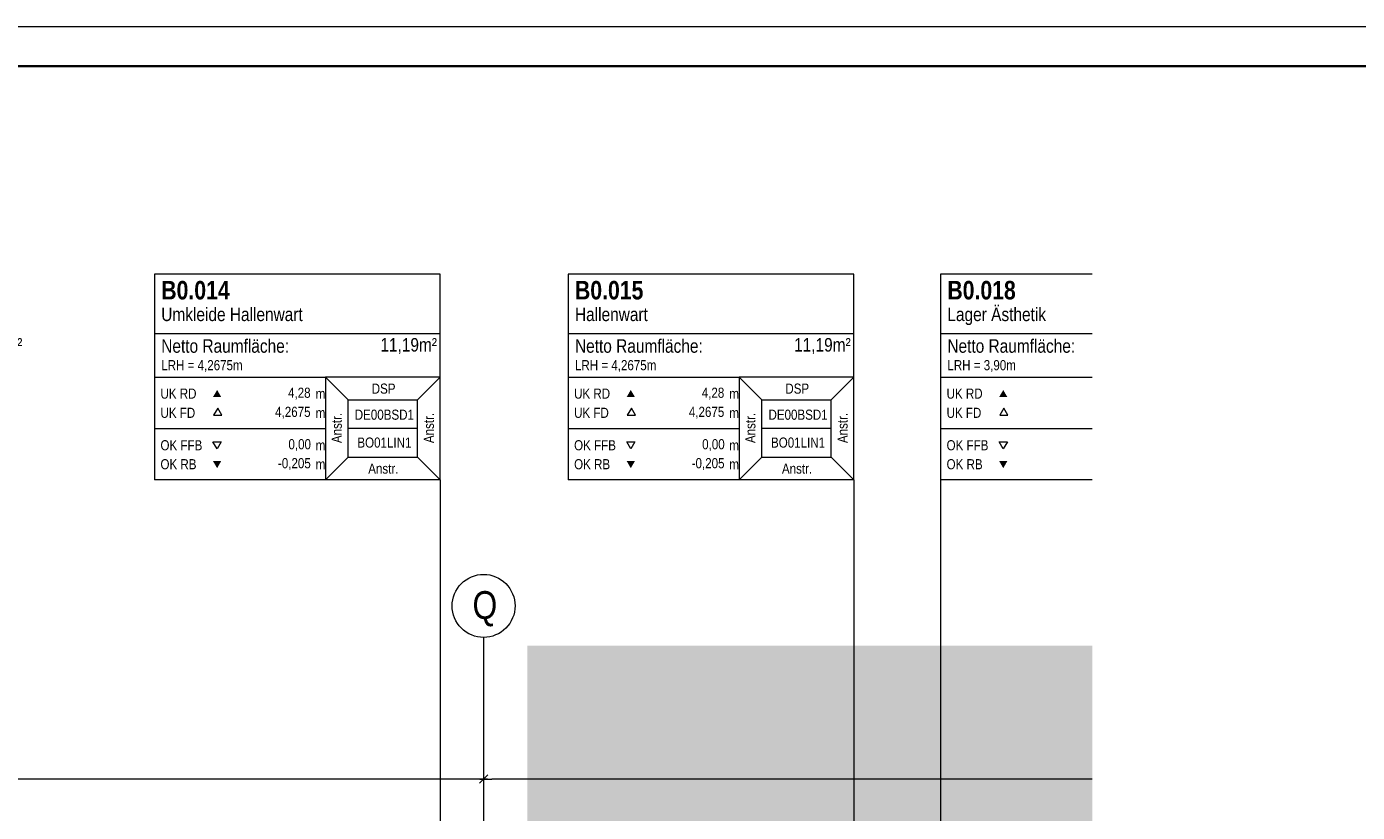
# Model space of a CAD drawing. Extents: x -720 to 300, y 62 to 1162.
# Tile 256 of 256: x -59 to 110, y 1063 to 1162. Entities that reach past the tile are written whole.
import ezdxf
from ezdxf.lldxf.tags import DXFTag

# ---------------------------------------------------------------- set-up
doc = ezdxf.new("R2010")
doc.units = 0
doc.layers.get('0').update_dxf_attribs({"lineweight": 13})
doc.layers.add('70 -71 Achsen- 1 Gebäudeachsen', color=7, linetype='STRICHPUNKT2-A06G93UB8I', lineweight=18)
doc.layers.add('iwb_Plankopf Rahmen', color=7, linetype='Continuous', lineweight=35)
for name, color, linetype, lineweight, true_color in [('70 -75 Raumstempel- 1 Raumstempel', 7, 'Continuous', 25, 0xff6600), ('70 -75 Raumstempel-2 Verweislinie', 7, 'Continuous', 9, 0xff6600), ('70 -76 Bemaßung- 2 Allgemein', 9, 'Continuous', 5, 0x808080), ('iwb_Layout BA_Markierung', 7, 'Continuous', 9, 0xbadcdc)]:
    doc.layers.add(name, color=color, linetype=linetype, lineweight=lineweight, true_color=true_color)
doc.styles.get("Standard").update_dxf_attribs({"font": 'ARIALN.TTF'})
tags = doc.linetypes.add('STRICHPUNKT2-A06G93UB8I', pattern=[12.7, 6.35, -3.175, 0, -3.175]).pattern_tags.tags
tags[10:11] = [DXFTag(74, 4), DXFTag(75, 0), DXFTag(340, '0'), DXFTag(46, 0.0), DXFTag(50, 0.0), DXFTag(44, 0.0), DXFTag(45, 0.0)]
tags[8:9] = [DXFTag(74, 4), DXFTag(75, 0), DXFTag(340, '0'), DXFTag(46, 0.0), DXFTag(50, 0.0), DXFTag(44, 0.0), DXFTag(45, 0.0)]
tags[6:7] = [DXFTag(74, 4), DXFTag(75, 0), DXFTag(340, '0'), DXFTag(46, 0.0), DXFTag(50, 0.0), DXFTag(44, 0.0), DXFTag(45, 0.0)]
tags[4:5] = [DXFTag(74, 4), DXFTag(75, 0), DXFTag(340, '0'), DXFTag(46, 0.0), DXFTag(50, 0.0), DXFTag(44, 0.0), DXFTag(45, 0.0)]

# ---------------------------------------------------------------- blocks, each defined once
blk = doc.blocks.new('Polygon-A06G93U58I')
at = {"color": 0, "linetype": 'ByBlock', "lineweight": -2, "ltscale": 0.13}
blk.add_solid([(4.85, 86.71), (4.69, 1083.81), (76.5, 86.52), (76.5, 1083.81)], dxfattribs=at)
blk = doc.blocks.new('Referenz-A06G93UD8I')
at = {"layer": '70 -71 Achsen- 1 Gebäudeachsen', "color": 0, "linetype": 'Continuous', "lineweight": -2, "ltscale": 0.13}
for p, q in [((-2.74, 1092.38), (-2.38, 1092.55)), ((-2.38, 1092.55), (-2.01, 1092.68)), ((-2.01, 1092.68), (-1.63, 1092.78)), ((-1.63, 1092.78), (-1.25, 1092.83)), ((-1.25, 1092.83), (-0.85, 1092.85)), ((-0.85, 1092.85), (-0.46, 1092.83)), ((-0.46, 1092.83), (-0.07, 1092.78)), ((-0.07, 1092.78), (0.31, 1092.68)), ((0.31, 1092.68), (0.68, 1092.55)), ((0.68, 1092.55), (1.03, 1092.38)), ((-4.55, 1090.38), (-4.38, 1090.74)), ((-4.38, 1090.74), (-4.18, 1091.07)), ((-4.18, 1091.07), (-3.95, 1091.39)), ((-3.95, 1091.39), (-3.68, 1091.68)), ((-3.68, 1091.68), (-3.39, 1091.94)), ((-3.39, 1091.94), (-3.08, 1092.18)), ((-3.08, 1092.18), (-2.74, 1092.38)), ((1.03, 1092.38), (1.37, 1092.18)), ((1.37, 1092.18), (1.68, 1091.94)), ((1.68, 1091.94), (1.98, 1091.68)), ((1.98, 1091.68), (2.24, 1091.39)), ((2.24, 1091.39), (2.47, 1091.07)), ((2.47, 1091.07), (2.67, 1090.74)), ((2.67, 1090.74), (2.84, 1090.38)), ((-4.85, 1088.85), (-4.83, 1089.24)), ((-4.83, 1089.24), (-4.78, 1089.63)), ((-4.78, 1089.63), (-4.68, 1090.01)), ((-4.68, 1090.01), (-4.55, 1090.38)), ((2.84, 1090.38), (2.97, 1090.01)), ((2.97, 1090.01), (3.07, 1089.63)), ((3.07, 1089.63), (3.13, 1089.24)), ((3.13, 1089.24), (3.15, 1088.85)), ((-4.83, 1088.46), (-4.85, 1088.85)), ((-4.78, 1088.07), (-4.83, 1088.46)), ((-4.68, 1087.69), (-4.78, 1088.07)), ((-4.55, 1087.32), (-4.68, 1087.69)), ((-4.38, 1086.97), (-4.55, 1087.32)), ((2.84, 1087.32), (2.67, 1086.97)), ((2.97, 1087.69), (2.84, 1087.32)), ((3.07, 1088.07), (2.97, 1087.69)), ((3.13, 1088.46), (3.07, 1088.07)), ((3.15, 1088.85), (3.13, 1088.46)), ((-4.18, 1086.63), (-4.38, 1086.97)), ((-3.95, 1086.31), (-4.18, 1086.63)), ((-3.68, 1086.02), (-3.95, 1086.31)), ((-3.39, 1085.76), (-3.68, 1086.02)), ((-3.08, 1085.53), (-3.39, 1085.76)), ((1.68, 1085.76), (1.37, 1085.53)), ((1.98, 1086.02), (1.68, 1085.76)), ((2.24, 1086.31), (1.98, 1086.02)), ((2.47, 1086.63), (2.24, 1086.31)), ((2.67, 1086.97), (2.47, 1086.63)), ((-2.74, 1085.32), (-3.08, 1085.53)), ((-2.38, 1085.16), (-2.74, 1085.32)), ((-2.01, 1085.02), (-2.38, 1085.16)), ((-1.63, 1084.93), (-2.01, 1085.02)), ((-1.25, 1084.87), (-1.63, 1084.93)), ((-0.85, 1084.85), (-1.25, 1084.87)), ((-0.46, 1084.87), (-0.85, 1084.85)), ((-0.07, 1084.93), (-0.46, 1084.87)), ((0.31, 1085.02), (-0.07, 1084.93)), ((0.68, 1085.16), (0.31, 1085.02)), ((1.03, 1085.32), (0.68, 1085.16)), ((1.37, 1085.53), (1.03, 1085.32))]:
    blk.add_line(p, q, dxfattribs=at)
at = {"layer": '70 -71 Achsen- 1 Gebäudeachsen', "color": 0, "linetype": 'STRICHPUNKT2-A06G93UB8I', "lineweight": -2, "ltscale": 0.13}
blk.add_line((-0.85, 1084.85), (-0.85, 85.41), dxfattribs=at)
at = {"layer": '70 -75 Raumstempel- 1 Raumstempel', "color": 0, "lineweight": -2}
for p, q in [((-42.68, 1130.99), (-42.68, 1104.85)), ((-6.35, 1130.99), (-42.68, 1130.99)), ((-6.35, 1104.85), (-6.35, 1130.99)), ((9.89, 1130.99), (9.89, 1104.85)), ((46.21, 1130.99), (9.89, 1130.99)), ((46.21, 1104.85), (46.21, 1130.99)), ((57.21, 1130.99), (57.21, 1104.85)), ((76.46, 1130.99), (57.21, 1130.99)), ((-6.35, 1123.4), (-42.68, 1123.4)), ((46.21, 1123.4), (9.89, 1123.4)), ((76.46, 1123.4), (57.21, 1123.4)), ((-42.68, 1117.92), (-20.95, 1117.92)), ((-18.07, 1115.02), (-20.95, 1117.92)), ((-6.35, 1117.92), (-20.95, 1117.92)), ((-20.95, 1117.92), (-20.95, 1104.85)), ((-9.24, 1115.02), (-6.35, 1117.92)), ((9.89, 1117.92), (31.62, 1117.92)), ((34.5, 1115.02), (31.62, 1117.92)), ((46.21, 1117.92), (31.62, 1117.92)), ((31.62, 1117.92), (31.62, 1104.85)), ((43.33, 1115.02), (46.21, 1117.92)), ((57.21, 1117.92), (76.46, 1117.92)), ((-18.07, 1107.75), (-18.07, 1115.02)), ((-18.07, 1115.02), (-9.24, 1115.02)), ((-9.24, 1107.75), (-9.24, 1115.02)), ((34.5, 1107.75), (34.5, 1115.02)), ((34.5, 1115.02), (43.33, 1115.02)), ((43.33, 1107.75), (43.33, 1115.02)), ((-34.64, 1113.96), (-35.16, 1113.06)), ((-35.16, 1113.06), (-34.12, 1113.06)), ((-34.12, 1113.06), (-34.64, 1113.96)), ((17.93, 1113.96), (17.4, 1113.06)), ((17.4, 1113.06), (18.45, 1113.06)), ((18.45, 1113.06), (17.93, 1113.96)), ((65.25, 1113.96), (64.73, 1113.06)), ((64.73, 1113.06), (65.77, 1113.06)), ((65.77, 1113.06), (65.25, 1113.96)), ((-42.68, 1111.39), (-20.95, 1111.39)), ((-9.24, 1111.39), (-18.07, 1111.39)), ((9.89, 1111.39), (31.62, 1111.39)), ((43.33, 1111.39), (34.5, 1111.39)), ((57.21, 1111.39), (76.46, 1111.39)), ((-34.71, 1108.78), (-35.24, 1109.69)), ((-35.24, 1109.69), (-34.19, 1109.69)), ((-34.19, 1109.69), (-34.71, 1108.78)), ((17.85, 1108.78), (17.33, 1109.69)), ((17.33, 1109.69), (18.38, 1109.69)), ((18.38, 1109.69), (17.85, 1108.78)), ((65.18, 1108.78), (64.66, 1109.69)), ((64.66, 1109.69), (65.7, 1109.69)), ((65.7, 1109.69), (65.18, 1108.78)), ((-18.07, 1107.75), (-20.95, 1104.85)), ((-18.07, 1107.75), (-9.24, 1107.75)), ((-9.24, 1107.75), (-6.35, 1104.85)), ((34.5, 1107.75), (31.62, 1104.85)), ((34.5, 1107.75), (43.33, 1107.75)), ((43.33, 1107.75), (46.21, 1104.85)), ((-6.35, 1104.85), (-42.68, 1104.85)), ((46.21, 1104.85), (9.89, 1104.85)), ((76.46, 1104.85), (57.21, 1104.85))]:
    blk.add_line(p, q, dxfattribs=at)
for points in [[(-34.19, 1115.38), (-34.71, 1116.28), (-35.24, 1115.38)], [(18.38, 1115.38), (17.85, 1116.28), (17.33, 1115.38)], [(65.7, 1115.38), (65.18, 1116.28), (64.66, 1115.38)], [(-34.19, 1107.25), (-34.71, 1106.34), (-35.24, 1107.25)], [(18.38, 1107.25), (17.85, 1106.34), (17.33, 1107.25)], [(65.7, 1107.25), (65.18, 1106.34), (64.66, 1107.25)]]:
    blk.add_solid(points, dxfattribs=at)
at = {"layer": '70 -75 Raumstempel-2 Verweislinie', "color": 0, "linetype": 'Continuous', "lineweight": -2, "ltscale": 0.13}
for p, q in [((-6.35, 1104.85), (-6.35, 989.06)), ((46.21, 1104.85), (46.21, 989.06)), ((57.21, 1104.85), (57.21, 989.06))]:
    blk.add_line(p, q, dxfattribs=at)
at = {"layer": '70 -76 Bemaßung- 2 Allgemein', "color": 0, "linetype": 'Continuous', "lineweight": -2, "ltscale": 0.13}
for p, q in [((-0.85, 1069.85), (-0.85, 1067.85)), ((-0.85, 1069.85), (-0.85, 1067.85)), ((-0.32, 1067.38), (-1.38, 1066.32)), ((-1.38, 1066.32), (-0.32, 1067.38)), ((-1.91, 1066.85), (-151.79, 1066.85)), ((-0.35, 1066.85), (-1.91, 1066.85)), ((-1.35, 1066.85), (0.21, 1066.85)), ((76.46, 1066.85), (0.21, 1066.85))]:
    blk.add_line(p, q, dxfattribs=at)
at = {"layer": '70 -71 Achsen- 1 Gebäudeachsen', "color": 0, "linetype": 'Continuous', "lineweight": -2, "ltscale": 0.13, "insert": (-2.26, 1090.72), "char_height": 3.5241, "attachment_point": 1}
blk.add_mtext('{\\fArial Narrow;Q}', dxfattribs=at)
at = {"layer": '70 -75 Raumstempel- 1 Raumstempel', "color": 0, "linetype": 'Continuous', "lineweight": -2, "ltscale": 0.13, "attachment_point": 1}
for s, insert, char_height, rotation in [('{\\fArial Narrow|b1|i0;B0.014}', (-41.81, 1130.13), 2.3536, 0), ('{\\fArial Narrow|b1|i0;B0.015}', (10.76, 1130.13), 2.3536, 0), ('{\\fArial Narrow|b1|i0;B0.018}', (58.08, 1130.13), 2.3536, 0), ('{\\fArial Narrow;Umkleide Hallenwart}', (-41.81, 1126.74), 1.7117, 0), ('{\\fArial Narrow;Hallenwart}', (10.76, 1126.74), 1.7117, 0), ('{\\fArial Narrow;Lager Ästhetik}', (58.08, 1126.74), 1.7117, 0), ('{\\fArial Narrow;9,68m²}', (-65.57, 1122.87), 1.7117, 0), ('{\\fArial Narrow;Netto Raumfläche:}', (-41.81, 1122.72), 1.7117, 0), ('{\\fArial Narrow;11,19m²}', (-13.97, 1122.87), 1.7117, 0), ('{\\fArial Narrow;Netto Raumfläche:}', (10.76, 1122.72), 1.7117, 0), ('{\\fArial Narrow;11,19m²}', (38.6, 1122.87), 1.7117, 0), ('{\\fArial Narrow;Netto Raumfläche:}', (58.08, 1122.72), 1.7117, 0), ('{\\fArial Narrow;LRH = 4,2675m}', (-41.81, 1120.07), 1.2838, 0), ('{\\fArial Narrow;LRH = 4,2675m}', (10.76, 1120.07), 1.2838, 0), ('{\\fArial Narrow;LRH = 3,90m}', (58.08, 1120.07), 1.2838, 0), ('{\\fArial Narrow;UK RD}', (-41.91, 1116.46), 1.2838, 0), ('{\\fArial Narrow;4,28}', (-25.7, 1116.57), 1.2838, 0), ('{\\fArial Narrow;m}', (-22.19, 1116.45), 1.2838, 0), ('{\\fArial Narrow;DSP}', (-15.07, 1117.09), 1.2838, 0), ('{\\fArial Narrow;UK RD}', (10.65, 1116.46), 1.2838, 0), ('{\\fArial Narrow;4,28}', (26.87, 1116.57), 1.2838, 0), ('{\\fArial Narrow;m}', (30.37, 1116.45), 1.2838, 0), ('{\\fArial Narrow;DSP}', (37.49, 1117.09), 1.2838, 0), ('{\\fArial Narrow;UK RD}', (57.98, 1116.46), 1.2838, 0), ('{\\fArial Narrow;UK FD}', (-41.91, 1114.02), 1.2838, 0), ('{\\fArial Narrow;4,2675}', (-27.34, 1114.14), 1.2838, 0), ('{\\fArial Narrow;m}', (-22.19, 1114.01), 1.2838, 0), ('{\\fArial Narrow;Anstr.}', (-20.16, 1109.53), 1.2838, 90), ('{\\fArial Narrow;DE00BSD1}', (-17.22, 1113.78), 1.2838, 0), ('{\\fArial Narrow;Anstr.}', (-8.45, 1109.53), 1.2838, 90), ('{\\fArial Narrow;UK FD}', (10.65, 1114.02), 1.2838, 0), ('{\\fArial Narrow;4,2675}', (25.23, 1114.14), 1.2838, 0), ('{\\fArial Narrow;m}', (30.37, 1114.01), 1.2838, 0), ('{\\fArial Narrow;Anstr.}', (32.4, 1109.53), 1.2838, 90), ('{\\fArial Narrow;DE00BSD1}', (35.35, 1113.78), 1.2838, 0), ('{\\fArial Narrow;Anstr.}', (44.12, 1109.53), 1.2838, 90), ('{\\fArial Narrow;UK FD}', (57.98, 1114.02), 1.2838, 0), ('{\\fArial Narrow;OK FFB}', (-41.91, 1109.9), 1.2838, 0), ('{\\fArial Narrow;0,00}', (-25.65, 1110.03), 1.2838, 0), ('{\\fArial Narrow;m}', (-22.19, 1109.9), 1.2838, 0), ('{\\fArial Narrow;BO01LIN1}', (-16.89, 1110.24), 1.2838, 0), ('{\\fArial Narrow;OK FFB}', (10.65, 1109.9), 1.2838, 0), ('{\\fArial Narrow;0,00}', (26.92, 1110.03), 1.2838, 0), ('{\\fArial Narrow;m}', (30.37, 1109.9), 1.2838, 0), ('{\\fArial Narrow;BO01LIN1}', (35.67, 1110.24), 1.2838, 0), ('{\\fArial Narrow;OK FFB}', (57.98, 1109.9), 1.2838, 0), ('{\\fArial Narrow;-0,205}', (-26.98, 1107.62), 1.2838, 0), ('{\\fArial Narrow;-0,205}', (25.59, 1107.62), 1.2838, 0), ('{\\fArial Narrow;OK RB}', (-41.91, 1107.49), 1.2838, 0), ('{\\fArial Narrow;m}', (-22.19, 1107.49), 1.2838, 0), ('{\\fArial Narrow;Anstr.}', (-15.51, 1106.93), 1.2838, 0), ('{\\fArial Narrow;OK RB}', (10.65, 1107.49), 1.2838, 0), ('{\\fArial Narrow;m}', (30.37, 1107.49), 1.2838, 0), ('{\\fArial Narrow;Anstr.}', (37.06, 1106.93), 1.2838, 0), ('{\\fArial Narrow;OK RB}', (57.98, 1107.49), 1.2838, 0)]:
    blk.add_mtext(s, dxfattribs=dict(at, insert=insert, char_height=char_height, rotation=rotation))

msp = doc.modelspace()

# ---------------------------------------------------------------- linework, layer by layer
at = {"layer": 'iwb_Plankopf Rahmen', "color": 8, "lineweight": 13, "ltscale": 0.13, "true_color": 0x808080}
msp.add_lwpolyline([(300.35, 62.43), (-719.65, 62.43), (-719.65, 1162.43), (300.35, 1162.43), (300.35, 62.43)], close=True, dxfattribs=at)
at = {"layer": 'iwb_Plankopf Rahmen', "ltscale": 0.35}
msp.add_lwpolyline([(-699.65, 67.43), (-699.65, 1157.43), (295.35, 1157.43), (295.35, 67.43), (-599.65, 67.43), (-699.65, 67.43)], close=True, dxfattribs=at)

# ---------------------------------------------------------------- block references
at = {"color": 8, "lineweight": 13, "ltscale": 0.13, "true_color": 0x808080}
msp.add_blockref('Referenz-A06G93UD8I', (0, 0), dxfattribs=at)
at = {"layer": 'iwb_Layout BA_Markierung', "ltscale": 0.13}
msp.add_blockref('Polygon-A06G93U58I', (0, 0), dxfattribs=at)

doc.saveas('drawing.dxf')
